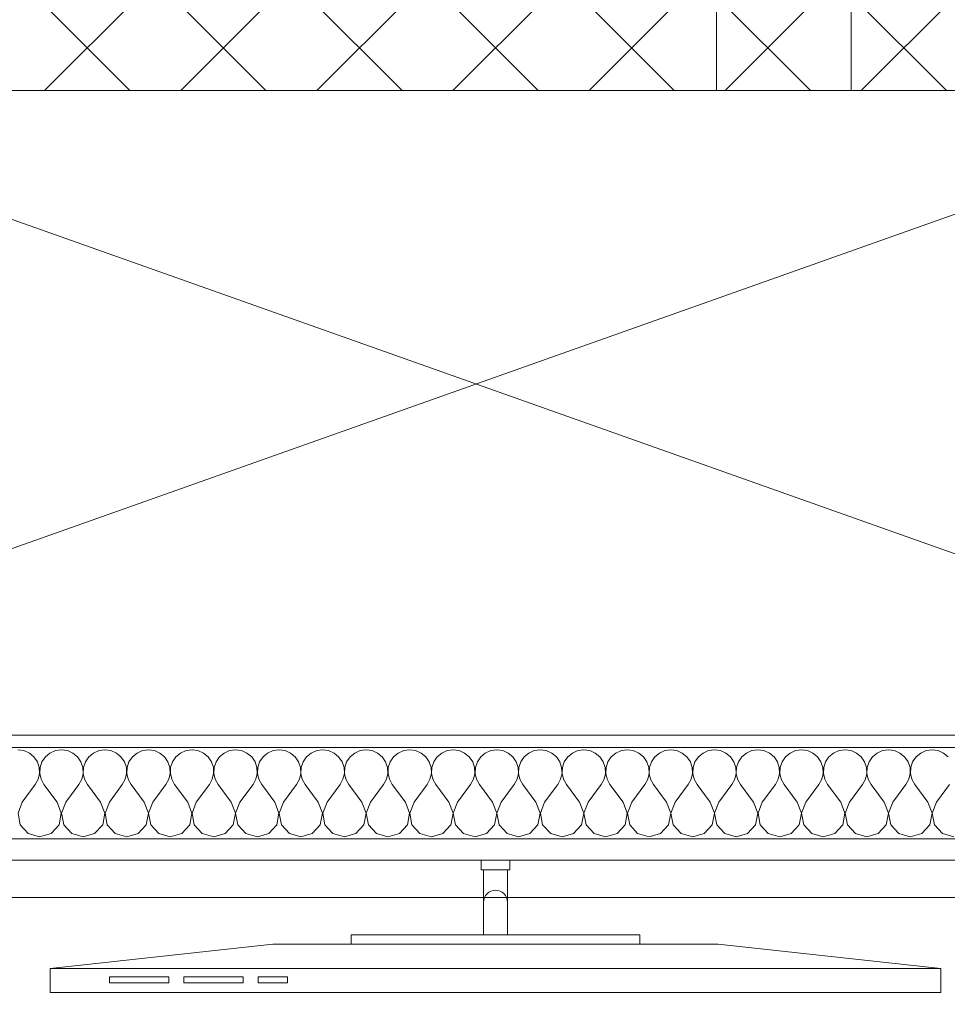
# Model space of a CAD drawing. Header units: millimetres. Extents: x 74467 to 235410, y -65 to 114857.
# Tile 99 of 256: x 95319 to 96282, y 94536 to 95559. Entities that reach past the tile are written whole.
import ezdxf
from ezdxf.enums import TextEntityAlignment as Align

# ---------------------------------------------------------------- set-up
doc = ezdxf.new("R2010")
doc.units = ezdxf.units.MM
doc.header["$MEASUREMENT"] = 0
doc.linetypes.add('Katkend topelt', pattern=[1093.611073, 529.166651, -211.666656, 141.111112, -211.666656])
doc.linetypes.add('Wipeout_Contour', pattern=[1000, 0, -1000])
for name, color, linetype in [('00 2D joon.AR', 7, 'Continuous'), ('00 Kunstikonkursi LÜ jaoks asendi 2D', 7, 'Continuous'), ('00 Teljed.AR', 7, 'Continuous'), ('1235 Vahelaed.AR', 7, 'Continuous'), ('1311 Siseseinad.AR', 7, 'Continuous'), ('1330 Sisustus.SA', 7, 'Continuous'), ('1331 Sisseehitatud sisustus.SA', 7, 'Continuous'), ('9350 Netopind.AR', 7, 'Continuous'), ('I-WALL-____-OTLN.IFC Model', 7, 'Continuous'), ('Ruumi tekst', 7, 'Continuous')]:
    doc.layers.add(name, color=color, linetype=linetype)
doc.styles.add('GENERATED_STYLE_2', font='txt', dxfattribs={"width": 0.84})
doc.styles.add('GENERATED_STYLE_3', font='txt')
doc.styles.add('GENERATED_STYLE_4', font='txt', dxfattribs={"width": 0.84})
pattern_1 = [(45, (0, 0), (-70.71068, 70.71068), []), (135, (0, 0), (70.71068, 70.71068), [])]

# ---------------------------------------------------------------- blocks, each defined once
blk = doc.blocks.new('Slab_1_1', base_point=(94852.6, 95485.9))
at = {"color": 254, "linetype": 'Wipeout_Contour', "lineweight": 0, "ltscale": 681979.611642}
blk.add_wipeout([(94852.6, 95485.9), (96832.6, 95485.9), (98742.6, 95485.9), (98742.6, 96965.9), (94852.6, 96965.9)], dxfattribs=at).dxf.layer = '1235 Vahelaed.AR'
at = {"layer": '1235 Vahelaed.AR', "color": 7, "linetype": 'Continuous', "lineweight": 13, "flags": 128}
blk.add_lwpolyline([(94852.6, 95485.9), (94852.6, 96965.9), (98742.6, 96965.9), (98742.6, 95485.9), (96832.6, 95485.9)], close=True, dxfattribs=at)
blk = doc.blocks.new('Slab_18_1', base_point=(93030.2, 94685.9))
at = {"color": 254, "linetype": 'Wipeout_Contour', "lineweight": 0, "ltscale": 774606.085274}
blk.add_wipeout([(93030.2, 94685.9), (90077.6, 73665.2), (95019, 72970.7), (98070.9, 94685.9), (96652.6, 94685.9), (94919.6, 94685.9)], dxfattribs=at).dxf.layer = '1235 Vahelaed.AR'
at = {"layer": '1235 Vahelaed.AR', "color": 7, "linetype": 'Continuous', "lineweight": 13, "flags": 128}
blk.add_lwpolyline([(93030.2, 94685.9), (94919.6, 94685.9), (96652.6, 94685.9)], dxfattribs=at)
blk = doc.blocks.new('Slab_24_1', base_point=(93030.2, 94685.9))
at = {"color": 254, "linetype": 'Wipeout_Contour', "lineweight": 0, "ltscale": 1638970.599316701}
blk.add_wipeout([(93142.6, 95485.8), (93030.2, 94685.9), (93142.6, 94685.9), (94852.6, 94685.9), (94852.6, 96965.9), (98742.6, 96965.9), (98742.6, 98575.9), (98742.6, 103085.9), (96832.6, 103085.9), (96832.6, 98575.9), (93142.6, 98575.9), (93142.6, 96965.9)], dxfattribs=at).dxf.layer = '1235 Vahelaed.AR'
blk = doc.blocks.new('Liikumisruum_RG 103_3_1', base_point=(96460.4, 94557))
at = {"layer": '9350 Netopind.AR', "color": 7, "linetype": 'Continuous', "lineweight": 13, "flags": 128}
blk.add_lwpolyline([(98612.6, 95485.9), (96782.6, 95485.9), (96782.6, 94685.9), (94802.6, 94685.9), (94802.6, 95485.9), (93152.7, 95485.9), (92829.5, 93185.9), (129702.6, 93185.9)], dxfattribs=at)
blk = doc.blocks.new('Nõrkvoolu ruum_RG 133_44_1', base_point=(95042.6, 96443.3))
at = {"layer": 'Ruumi tekst', "color": 7, "lineweight": 13, "char_height": 120, "attachment_point": 1, "style": 'GENERATED_STYLE_4'}
for s, insert in [('\\A1;{\\pql;\\pt0,4600;\\fArial|b0|i0|c0|p34;RG 133\\fArial|b0|i0|c0|p34;\\A1{\\H.66x;\\S^  ;}\\fArial|b0|i0|c0|p34;\\fArial|b0|i0|c0|p34;\\A1{\\H.66x;\\S^  ;}}', (95142.6, 96407.8)), ('\\A1;{\\pql;\\pt0,4600;\\fArial|b0|i0|c0|p34;1,2\\fArial|b0|i0|c0|p34;\\A1{\\H.66x;\\S^  ;}\\fArial|b0|i0|c0|p34; m\\fArial|b0|i0|c0|p34;\\A1{\\H.66x;\\S2^  ;}}', (95142.6, 95823.8))]:
    blk.add_mtext(s, dxfattribs=dict(at, insert=insert))
at = {"layer": 'Ruumi tekst', "color": 7, "lineweight": 13, "insert": (95142.6, 96211.6), "char_height": 120, "width": 800, "attachment_point": 1, "line_spacing_factor": 0.976885, "style": 'GENERATED_STYLE_2'}
blk.add_mtext('\\A1;{\\pql;\\pt0,500;\\fArial|b1|i0|c0|p34;Nõrkvoolu ruum\\fArial|b1|i0|c0|p34;\\A1{\\H.66x;\\S^  ;}\\fArial|b1|i0|c0|p34;\\fArial|b1|i0|c0|p34;\\A1{\\H.66x;\\S^  ;}}', dxfattribs=at)
blk = doc.blocks.new('Wall_67_1', base_point=(93142.6, 95485.9))
at = {"layer": '1311 Siseseinad.AR', "linetype": 'Continuous', "lineweight": 13, "true_color": 0x50504f}
h = blk.add_hatch(dxfattribs=at)
h.set_pattern_fill('Plokk_õõnesbetoon_0001', color=251, style=0, pattern_type=2)
h.set_pattern_definition(pattern_1)
h.paths.add_polyline_path([(96642.6, 95675.9), (94802.6, 95675.9), (94802.6, 95485.9), (96642.6, 95485.9)])
at = {"layer": '1311 Siseseinad.AR', "color": 7, "linetype": 'Continuous', "lineweight": 15, "flags": 128}
blk.add_lwpolyline([(94802.6, 95485.9), (96642.6, 95485.9)], dxfattribs=at)
blk = doc.blocks.new('*X975')
at = {"layer": '1311 Siseseinad.AR', "color": 252, "linetype": 'Continuous', "lineweight": 13, "true_color": 0x8c8d8c}
for p, q in [((95322.8, 94799.8), (95316.7, 94800.6)), ((95328.6, 94797.2), (95322.8, 94799.8)), ((95333.4, 94793.3), (95328.6, 94797.2)), ((95336.9, 94788.1), (95333.4, 94793.3)), ((95345.2, 94793.3), (95341.7, 94788.1)), ((95350, 94797.2), (95345.2, 94793.3)), ((95355.7, 94799.8), (95350, 94797.2)), ((95361.9, 94800.6), (95355.7, 94799.8)), ((95368.1, 94799.8), (95361.9, 94800.6)), ((95373.8, 94797.2), (95368.1, 94799.8)), ((95378.6, 94793.3), (95373.8, 94797.2)), ((95382.1, 94788.1), (95378.6, 94793.3)), ((95390.4, 94793.3), (95386.9, 94788.1)), ((95395.3, 94797.2), (95390.4, 94793.3)), ((95401, 94799.8), (95395.3, 94797.2)), ((95407.1, 94800.6), (95401, 94799.8)), ((95413.3, 94799.8), (95407.1, 94800.6)), ((95419, 94797.2), (95413.3, 94799.8)), ((95423.8, 94793.3), (95419, 94797.2)), ((95427.4, 94788.1), (95423.8, 94793.3)), ((95435.7, 94793.3), (95432.1, 94788.1)), ((95440.5, 94797.2), (95435.7, 94793.3)), ((95446.2, 94799.8), (95440.5, 94797.2)), ((95452.4, 94800.6), (95446.2, 94799.8)), ((95458.6, 94799.8), (95452.4, 94800.6)), ((95464.3, 94797.2), (95458.6, 94799.8)), ((95469.1, 94793.3), (95464.3, 94797.2)), ((95472.6, 94788.1), (95469.1, 94793.3)), ((95480.9, 94793.3), (95477.4, 94788.1)), ((95485.7, 94797.2), (95480.9, 94793.3)), ((95491.4, 94799.8), (95485.7, 94797.2)), ((95497.6, 94800.6), (95491.4, 94799.8)), ((95503.8, 94799.8), (95497.6, 94800.6)), ((95509.5, 94797.2), (95503.8, 94799.8)), ((95514.3, 94793.3), (95509.5, 94797.2)), ((95517.9, 94788.1), (95514.3, 94793.3)), ((95526.2, 94793.3), (95522.6, 94788.1)), ((95531, 94797.2), (95526.2, 94793.3)), ((95536.7, 94799.8), (95531, 94797.2)), ((95542.9, 94800.6), (95536.7, 94799.8)), ((95549, 94799.8), (95542.9, 94800.6)), ((95554.7, 94797.2), (95549, 94799.8)), ((95559.6, 94793.3), (95554.7, 94797.2)), ((95563.1, 94788.1), (95559.6, 94793.3)), ((95571.4, 94793.3), (95567.9, 94788.1)), ((95576.2, 94797.2), (95571.4, 94793.3)), ((95581.9, 94799.8), (95576.2, 94797.2)), ((95588.1, 94800.6), (95581.9, 94799.8)), ((95594.3, 94799.8), (95588.1, 94800.6)), ((95600, 94797.2), (95594.3, 94799.8)), ((95604.8, 94793.3), (95600, 94797.2)), ((95608.3, 94788.1), (95604.8, 94793.3)), ((95616.6, 94793.3), (95613.1, 94788.1)), ((95621.4, 94797.2), (95616.6, 94793.3)), ((95627.2, 94799.8), (95621.4, 94797.2)), ((95633.3, 94800.6), (95627.2, 94799.8)), ((95639.5, 94799.8), (95633.3, 94800.6)), ((95645.2, 94797.2), (95639.5, 94799.8)), ((95650, 94793.3), (95645.2, 94797.2)), ((95653.6, 94788.1), (95650, 94793.3)), ((95661.9, 94793.3), (95658.3, 94788.1)), ((95666.7, 94797.2), (95661.9, 94793.3)), ((95672.4, 94799.8), (95666.7, 94797.2)), ((95678.6, 94800.6), (95672.4, 94799.8)), ((95684.8, 94799.8), (95678.6, 94800.6)), ((95690.5, 94797.2), (95684.8, 94799.8)), ((95695.3, 94793.3), (95690.5, 94797.2)), ((95698.8, 94788.1), (95695.3, 94793.3)), ((95707.1, 94793.3), (95703.6, 94788.1)), ((95711.9, 94797.2), (95707.1, 94793.3)), ((95717.6, 94799.8), (95711.9, 94797.2)), ((95723.8, 94800.6), (95717.6, 94799.8)), ((95730, 94799.8), (95723.8, 94800.6)), ((95735.7, 94797.2), (95730, 94799.8)), ((95740.5, 94793.3), (95735.7, 94797.2)), ((95744, 94788.1), (95740.5, 94793.3)), ((95752.4, 94793.3), (95748.8, 94788.1)), ((95757.2, 94797.2), (95752.4, 94793.3)), ((95762.9, 94799.8), (95757.2, 94797.2)), ((95769, 94800.6), (95762.9, 94799.8)), ((95775.2, 94799.8), (95769, 94800.6)), ((95780.9, 94797.2), (95775.2, 94799.8)), ((95785.7, 94793.3), (95780.9, 94797.2)), ((95789.3, 94788.1), (95785.7, 94793.3)), ((95797.6, 94793.3), (95794.1, 94788.1)), ((95802.4, 94797.2), (95797.6, 94793.3)), ((95808.1, 94799.8), (95802.4, 94797.2)), ((95814.3, 94800.6), (95808.1, 94799.8)), ((95820.5, 94799.8), (95814.3, 94800.6)), ((95826.2, 94797.2), (95820.5, 94799.8)), ((95831, 94793.3), (95826.2, 94797.2)), ((95834.5, 94788.1), (95831, 94793.3)), ((95842.8, 94793.3), (95839.3, 94788.1)), ((95847.6, 94797.2), (95842.8, 94793.3)), ((95853.3, 94799.8), (95847.6, 94797.2)), ((95859.5, 94800.6), (95853.3, 94799.8)), ((95865.7, 94799.8), (95859.5, 94800.6)), ((95871.4, 94797.2), (95865.7, 94799.8)), ((95876.2, 94793.3), (95871.4, 94797.2)), ((95879.8, 94788.1), (95876.2, 94793.3)), ((95888.1, 94793.3), (95884.5, 94788.1)), ((95892.9, 94797.2), (95888.1, 94793.3)), ((95898.6, 94799.8), (95892.9, 94797.2)), ((95904.8, 94800.6), (95898.6, 94799.8)), ((95910.9, 94799.8), (95904.8, 94800.6)), ((95916.7, 94797.2), (95910.9, 94799.8)), ((95921.5, 94793.3), (95916.7, 94797.2)), ((95925, 94788.1), (95921.5, 94793.3)), ((95933.3, 94793.3), (95929.8, 94788.1)), ((95938.1, 94797.2), (95933.3, 94793.3)), ((95943.8, 94799.8), (95938.1, 94797.2)), ((95950, 94800.6), (95943.8, 94799.8)), ((95956.2, 94799.8), (95950, 94800.6)), ((95961.9, 94797.2), (95956.2, 94799.8)), ((95966.7, 94793.3), (95961.9, 94797.2)), ((95970.2, 94788.1), (95966.7, 94793.3)), ((95978.5, 94793.3), (95975, 94788.1)), ((95983.3, 94797.2), (95978.5, 94793.3)), ((95989.1, 94799.8), (95983.3, 94797.2)), ((95995.2, 94800.6), (95989.1, 94799.8)), ((96001.4, 94799.8), (95995.2, 94800.6)), ((96007.1, 94797.2), (96001.4, 94799.8)), ((96011.9, 94793.3), (96007.1, 94797.2)), ((96015.5, 94788.1), (96011.9, 94793.3)), ((96023.8, 94793.3), (96020.2, 94788.1)), ((96028.6, 94797.2), (96023.8, 94793.3)), ((96034.3, 94799.8), (96028.6, 94797.2)), ((96040.5, 94800.6), (96034.3, 94799.8)), ((96046.7, 94799.8), (96040.5, 94800.6)), ((96052.4, 94797.2), (96046.7, 94799.8)), ((96057.2, 94793.3), (96052.4, 94797.2)), ((96060.7, 94788.1), (96057.2, 94793.3)), ((96069, 94793.3), (96065.5, 94788.1)), ((96073.8, 94797.2), (96069, 94793.3)), ((96079.5, 94799.8), (96073.8, 94797.2)), ((96085.7, 94800.6), (96079.5, 94799.8)), ((96091.9, 94799.8), (96085.7, 94800.6)), ((96097.6, 94797.2), (96091.9, 94799.8)), ((96102.4, 94793.3), (96097.6, 94797.2)), ((96105.9, 94788.1), (96102.4, 94793.3)), ((96114.3, 94793.3), (96110.7, 94788.1)), ((96119.1, 94797.2), (96114.3, 94793.3)), ((96124.8, 94799.8), (96119.1, 94797.2)), ((96131, 94800.6), (96124.8, 94799.8)), ((96137.1, 94799.8), (96131, 94800.6)), ((96142.8, 94797.2), (96137.1, 94799.8)), ((96147.6, 94793.3), (96142.8, 94797.2)), ((96151.2, 94788.1), (96147.6, 94793.3)), ((96159.5, 94793.3), (96156, 94788.1)), ((96164.3, 94797.2), (96159.5, 94793.3)), ((96170, 94799.8), (96164.3, 94797.2)), ((96176.2, 94800.6), (96170, 94799.8)), ((96182.4, 94799.8), (96176.2, 94800.6)), ((96188.1, 94797.2), (96182.4, 94799.8)), ((96192.9, 94793.3), (96188.1, 94797.2)), ((96196.4, 94788.1), (96192.9, 94793.3)), ((96204.7, 94793.3), (96201.2, 94788.1)), ((96209.5, 94797.2), (96204.7, 94793.3)), ((96215.2, 94799.8), (96209.5, 94797.2)), ((96221.4, 94800.6), (96215.2, 94799.8)), ((96227.6, 94799.8), (96221.4, 94800.6)), ((96233.3, 94797.2), (96227.6, 94799.8)), ((96238.1, 94793.3), (96233.3, 94797.2)), ((96241.7, 94788.1), (96238.1, 94793.3)), ((96250, 94793.3), (96246.4, 94788.1)), ((96254.8, 94797.2), (96250, 94793.3)), ((96260.5, 94799.8), (96254.8, 94797.2)), ((96266.7, 94800.6), (96260.5, 94799.8)), ((96272.8, 94799.8), (96266.7, 94800.6)), ((96278.6, 94797.2), (96272.8, 94799.8)), ((96283.4, 94793.3), (96278.6, 94797.2)), ((95338.9, 94782.2), (95336.9, 94788.1)), ((95339.2, 94776), (95338.9, 94782.2)), ((95339.7, 94782.2), (95339.4, 94776)), ((95341.7, 94788.1), (95339.7, 94782.2)), ((95384.1, 94782.2), (95382.1, 94788.1)), ((95384.4, 94776), (95384.1, 94782.2)), ((95384.9, 94782.2), (95384.6, 94776)), ((95386.9, 94788.1), (95384.9, 94782.2)), ((95429.4, 94782.2), (95427.4, 94788.1)), ((95429.7, 94776), (95429.4, 94782.2)), ((95430.2, 94782.2), (95429.9, 94776)), ((95432.1, 94788.1), (95430.2, 94782.2)), ((95474.6, 94782.2), (95472.6, 94788.1)), ((95474.9, 94776), (95474.6, 94782.2)), ((95475.4, 94782.2), (95475.1, 94776)), ((95477.4, 94788.1), (95475.4, 94782.2)), ((95519.8, 94782.2), (95517.9, 94788.1)), ((95520.1, 94776), (95519.8, 94782.2)), ((95520.6, 94782.2), (95520.3, 94776)), ((95522.6, 94788.1), (95520.6, 94782.2)), ((95565.1, 94782.2), (95563.1, 94788.1)), ((95565.4, 94776), (95565.1, 94782.2)), ((95565.9, 94782.2), (95565.6, 94776)), ((95567.9, 94788.1), (95565.9, 94782.2)), ((95610.3, 94782.2), (95608.3, 94788.1)), ((95610.6, 94776), (95610.3, 94782.2)), ((95611.1, 94782.2), (95610.8, 94776)), ((95613.1, 94788.1), (95611.1, 94782.2)), ((95655.6, 94782.2), (95653.6, 94788.1)), ((95655.9, 94776), (95655.6, 94782.2)), ((95656.3, 94782.2), (95656, 94776)), ((95658.3, 94788.1), (95656.3, 94782.2)), ((95700.8, 94782.2), (95698.8, 94788.1)), ((95701.1, 94776), (95700.8, 94782.2)), ((95701.6, 94782.2), (95701.3, 94776)), ((95703.6, 94788.1), (95701.6, 94782.2)), ((95746, 94782.2), (95744, 94788.1)), ((95746.3, 94776), (95746, 94782.2)), ((95746.8, 94782.2), (95746.5, 94776)), ((95748.8, 94788.1), (95746.8, 94782.2)), ((95791.3, 94782.2), (95789.3, 94788.1)), ((95791.6, 94776), (95791.3, 94782.2)), ((95792.1, 94782.2), (95791.8, 94776)), ((95794.1, 94788.1), (95792.1, 94782.2)), ((95836.5, 94782.2), (95834.5, 94788.1)), ((95836.8, 94776), (95836.5, 94782.2)), ((95837.3, 94782.2), (95837, 94776)), ((95839.3, 94788.1), (95837.3, 94782.2)), ((95881.7, 94782.2), (95879.8, 94788.1)), ((95882.1, 94776), (95881.7, 94782.2)), ((95882.5, 94782.2), (95882.2, 94776)), ((95884.5, 94788.1), (95882.5, 94782.2)), ((95927, 94782.2), (95925, 94788.1)), ((95927.3, 94776), (95927, 94782.2)), ((95927.8, 94782.2), (95927.5, 94776)), ((95929.8, 94788.1), (95927.8, 94782.2)), ((95972.2, 94782.2), (95970.2, 94788.1)), ((95972.5, 94776), (95972.2, 94782.2)), ((95973, 94782.2), (95972.7, 94776)), ((95975, 94788.1), (95973, 94782.2)), ((96017.5, 94782.2), (96015.5, 94788.1)), ((96017.8, 94776), (96017.5, 94782.2)), ((96018.3, 94782.2), (96017.9, 94776)), ((96020.2, 94788.1), (96018.3, 94782.2)), ((96062.7, 94782.2), (96060.7, 94788.1)), ((96063, 94776), (96062.7, 94782.2)), ((96063.5, 94782.2), (96063.2, 94776)), ((96065.5, 94788.1), (96063.5, 94782.2)), ((96107.9, 94782.2), (96105.9, 94788.1)), ((96108.2, 94776), (96107.9, 94782.2)), ((96108.7, 94782.2), (96108.4, 94776)), ((96110.7, 94788.1), (96108.7, 94782.2)), ((96153.2, 94782.2), (96151.2, 94788.1)), ((96153.5, 94776), (96153.2, 94782.2)), ((96154, 94782.2), (96153.7, 94776)), ((96156, 94788.1), (96154, 94782.2)), ((96198.4, 94782.2), (96196.4, 94788.1)), ((96198.7, 94776), (96198.4, 94782.2)), ((96199.2, 94782.2), (96198.9, 94776)), ((96201.2, 94788.1), (96199.2, 94782.2)), ((96243.7, 94782.2), (96241.7, 94788.1)), ((96244, 94776), (96243.7, 94782.2)), ((96244.4, 94782.2), (96244.1, 94776)), ((96246.4, 94788.1), (96244.4, 94782.2)), ((95337.8, 94769.9), (95339.2, 94776)), ((95339.4, 94776), (95340.8, 94769.9)), ((95383, 94769.9), (95384.4, 94776)), ((95384.6, 94776), (95386, 94769.9)), ((95428.3, 94769.9), (95429.7, 94776)), ((95429.9, 94776), (95431.3, 94769.9)), ((95473.5, 94769.9), (95474.9, 94776)), ((95475.1, 94776), (95476.5, 94769.9)), ((95518.7, 94769.9), (95520.1, 94776)), ((95520.3, 94776), (95521.7, 94769.9)), ((95564, 94769.9), (95565.4, 94776)), ((95565.6, 94776), (95567, 94769.9)), ((95609.2, 94769.9), (95610.6, 94776)), ((95610.8, 94776), (95612.2, 94769.9)), ((95654.4, 94769.9), (95655.9, 94776)), ((95656, 94776), (95657.5, 94769.9)), ((95699.7, 94769.9), (95701.1, 94776)), ((95701.3, 94776), (95702.7, 94769.9)), ((95744.9, 94769.9), (95746.3, 94776)), ((95746.5, 94776), (95747.9, 94769.9)), ((95790.2, 94769.9), (95791.6, 94776)), ((95791.8, 94776), (95793.2, 94769.9)), ((95835.4, 94769.9), (95836.8, 94776)), ((95837, 94776), (95838.4, 94769.9)), ((95880.6, 94769.9), (95882.1, 94776)), ((95882.2, 94776), (95883.6, 94769.9)), ((95925.9, 94769.9), (95927.3, 94776)), ((95927.5, 94776), (95928.9, 94769.9)), ((95971.1, 94769.9), (95972.5, 94776)), ((95972.7, 94776), (95974.1, 94769.9)), ((96016.4, 94769.9), (96017.8, 94776)), ((96017.9, 94776), (96019.4, 94769.9)), ((96061.6, 94769.9), (96063, 94776)), ((96063.2, 94776), (96064.6, 94769.9)), ((96106.8, 94769.9), (96108.2, 94776)), ((96108.4, 94776), (96109.8, 94769.9)), ((96152.1, 94769.9), (96153.5, 94776)), ((96153.7, 94776), (96155.1, 94769.9)), ((96197.3, 94769.9), (96198.7, 94776)), ((96198.9, 94776), (96200.3, 94769.9)), ((96242.5, 94769.9), (96244, 94776)), ((96244.1, 94776), (96245.6, 94769.9)), ((95321.2, 94746.3), (95334.8, 94764.4)), ((95334.8, 94764.4), (95337.8, 94769.9)), ((95340.8, 94769.9), (95343.8, 94764.4)), ((95357.4, 94746.3), (95343.8, 94764.4)), ((95366.4, 94746.3), (95380, 94764.4)), ((95380, 94764.4), (95383, 94769.9)), ((95386, 94769.9), (95389, 94764.4)), ((95402.6, 94746.3), (95389, 94764.4)), ((95411.7, 94746.3), (95425.2, 94764.4)), ((95425.2, 94764.4), (95428.3, 94769.9)), ((95431.3, 94769.9), (95434.3, 94764.4)), ((95447.9, 94746.3), (95434.3, 94764.4)), ((95456.9, 94746.3), (95470.5, 94764.4)), ((95470.5, 94764.4), (95473.5, 94769.9)), ((95476.5, 94769.9), (95479.5, 94764.4)), ((95493.1, 94746.3), (95479.5, 94764.4)), ((95502.1, 94746.3), (95515.7, 94764.4)), ((95515.7, 94764.4), (95518.7, 94769.9)), ((95521.7, 94769.9), (95524.8, 94764.4)), ((95538.3, 94746.3), (95524.8, 94764.4)), ((95547.4, 94746.3), (95561, 94764.4)), ((95561, 94764.4), (95564, 94769.9)), ((95567, 94769.9), (95570, 94764.4)), ((95583.6, 94746.3), (95570, 94764.4)), ((95592.6, 94746.3), (95606.2, 94764.4)), ((95606.2, 94764.4), (95609.2, 94769.9)), ((95612.2, 94769.9), (95615.2, 94764.4)), ((95628.8, 94746.3), (95615.2, 94764.4)), ((95637.9, 94746.3), (95651.4, 94764.4)), ((95651.4, 94764.4), (95654.4, 94769.9)), ((95657.5, 94769.9), (95660.5, 94764.4)), ((95674, 94746.3), (95660.5, 94764.4)), ((95683.1, 94746.3), (95696.7, 94764.4)), ((95696.7, 94764.4), (95699.7, 94769.9)), ((95702.7, 94769.9), (95705.7, 94764.4)), ((95719.3, 94746.3), (95705.7, 94764.4)), ((95728.3, 94746.3), (95741.9, 94764.4)), ((95741.9, 94764.4), (95744.9, 94769.9)), ((95747.9, 94769.9), (95751, 94764.4)), ((95764.5, 94746.3), (95751, 94764.4)), ((95773.6, 94746.3), (95787.1, 94764.4)), ((95787.1, 94764.4), (95790.2, 94769.9)), ((95793.2, 94769.9), (95796.2, 94764.4)), ((95809.8, 94746.3), (95796.2, 94764.4)), ((95818.8, 94746.3), (95832.4, 94764.4)), ((95832.4, 94764.4), (95835.4, 94769.9)), ((95838.4, 94769.9), (95841.4, 94764.4)), ((95855, 94746.3), (95841.4, 94764.4)), ((95864, 94746.3), (95877.6, 94764.4)), ((95877.6, 94764.4), (95880.6, 94769.9)), ((95883.6, 94769.9), (95886.7, 94764.4)), ((95900.2, 94746.3), (95886.7, 94764.4)), ((95909.3, 94746.3), (95922.9, 94764.4)), ((95922.9, 94764.4), (95925.9, 94769.9)), ((95928.9, 94769.9), (95931.9, 94764.4)), ((95945.5, 94746.3), (95931.9, 94764.4)), ((95954.5, 94746.3), (95968.1, 94764.4)), ((95968.1, 94764.4), (95971.1, 94769.9)), ((95974.1, 94769.9), (95977.1, 94764.4)), ((95990.7, 94746.3), (95977.1, 94764.4)), ((95999.8, 94746.3), (96013.3, 94764.4)), ((96013.3, 94764.4), (96016.4, 94769.9)), ((96019.4, 94769.9), (96022.4, 94764.4)), ((96036, 94746.3), (96022.4, 94764.4)), ((96045, 94746.3), (96058.6, 94764.4)), ((96058.6, 94764.4), (96061.6, 94769.9)), ((96064.6, 94769.9), (96067.6, 94764.4)), ((96081.2, 94746.3), (96067.6, 94764.4)), ((96090.2, 94746.3), (96103.8, 94764.4)), ((96103.8, 94764.4), (96106.8, 94769.9)), ((96109.8, 94769.9), (96112.9, 94764.4)), ((96126.4, 94746.3), (96112.9, 94764.4)), ((96135.5, 94746.3), (96149, 94764.4)), ((96149, 94764.4), (96152.1, 94769.9)), ((96155.1, 94769.9), (96158.1, 94764.4)), ((96171.7, 94746.3), (96158.1, 94764.4)), ((96180.7, 94746.3), (96194.3, 94764.4)), ((96194.3, 94764.4), (96197.3, 94769.9)), ((96200.3, 94769.9), (96203.3, 94764.4)), ((96216.9, 94746.3), (96203.3, 94764.4)), ((96226, 94746.3), (96239.5, 94764.4)), ((96239.5, 94764.4), (96242.5, 94769.9)), ((96245.6, 94769.9), (96248.6, 94764.4)), ((96262.1, 94746.3), (96248.6, 94764.4)), ((96271.2, 94746.3), (96284.8, 94764.4)), ((95321.2, 94746.3), (95316.8, 94734.8)), ((95361.8, 94734.8), (95357.4, 94746.3)), ((95366.4, 94746.3), (95362, 94734.8)), ((95407.1, 94734.8), (95402.6, 94746.3)), ((95411.7, 94746.3), (95407.2, 94734.8)), ((95452.3, 94734.8), (95447.9, 94746.3)), ((95456.9, 94746.3), (95452.5, 94734.8)), ((95497.5, 94734.8), (95493.1, 94746.3)), ((95502.1, 94746.3), (95497.7, 94734.8)), ((95542.8, 94734.8), (95538.3, 94746.3)), ((95547.4, 94746.3), (95542.9, 94734.8)), ((95588, 94734.8), (95583.6, 94746.3)), ((95592.6, 94746.3), (95588.2, 94734.8)), ((95633.2, 94734.8), (95628.8, 94746.3)), ((95637.9, 94746.3), (95633.4, 94734.8)), ((95678.5, 94734.8), (95674, 94746.3)), ((95683.1, 94746.3), (95678.7, 94734.8)), ((95723.7, 94734.8), (95719.3, 94746.3)), ((95728.3, 94746.3), (95723.9, 94734.8)), ((95769, 94734.8), (95764.5, 94746.3)), ((95773.6, 94746.3), (95769.1, 94734.8)), ((95814.2, 94734.8), (95809.8, 94746.3)), ((95818.8, 94746.3), (95814.4, 94734.8)), ((95859.4, 94734.8), (95855, 94746.3)), ((95864, 94746.3), (95859.6, 94734.8)), ((95904.7, 94734.8), (95900.2, 94746.3)), ((95909.3, 94746.3), (95904.9, 94734.8)), ((95949.9, 94734.8), (95945.5, 94746.3)), ((95954.5, 94746.3), (95950.1, 94734.8)), ((95995.1, 94734.8), (95990.7, 94746.3)), ((95999.8, 94746.3), (95995.3, 94734.8)), ((96040.4, 94734.8), (96036, 94746.3)), ((96045, 94746.3), (96040.6, 94734.8)), ((96085.6, 94734.8), (96081.2, 94746.3)), ((96090.2, 94746.3), (96085.8, 94734.8)), ((96130.9, 94734.8), (96126.4, 94746.3)), ((96135.5, 94746.3), (96131, 94734.8)), ((96176.1, 94734.8), (96171.7, 94746.3)), ((96180.7, 94746.3), (96176.3, 94734.8)), ((96221.3, 94734.8), (96216.9, 94746.3)), ((96226, 94746.3), (96221.5, 94734.8)), ((96266.6, 94734.8), (96262.1, 94746.3)), ((96271.2, 94746.3), (96266.8, 94734.8)), ((95316.8, 94734.8), (95319.1, 94722.7)), ((95359.5, 94722.7), (95361.8, 94734.8)), ((95362, 94734.8), (95364.3, 94722.7)), ((95404.8, 94722.7), (95407.1, 94734.8)), ((95407.2, 94734.8), (95409.5, 94722.7)), ((95450, 94722.7), (95452.3, 94734.8)), ((95452.5, 94734.8), (95454.8, 94722.7)), ((95495.2, 94722.7), (95497.5, 94734.8)), ((95497.7, 94734.8), (95500, 94722.7)), ((95540.5, 94722.7), (95542.8, 94734.8)), ((95542.9, 94734.8), (95545.2, 94722.7)), ((95585.7, 94722.7), (95588, 94734.8)), ((95588.2, 94734.8), (95590.5, 94722.7)), ((95630.9, 94722.7), (95633.2, 94734.8)), ((95633.4, 94734.8), (95635.7, 94722.7)), ((95676.2, 94722.7), (95678.5, 94734.8)), ((95678.7, 94734.8), (95681, 94722.7)), ((95721.4, 94722.7), (95723.7, 94734.8)), ((95723.9, 94734.8), (95726.2, 94722.7)), ((95766.7, 94722.7), (95769, 94734.8)), ((95769.1, 94734.8), (95771.4, 94722.7)), ((95811.9, 94722.7), (95814.2, 94734.8)), ((95814.4, 94734.8), (95816.7, 94722.7)), ((95857.1, 94722.7), (95859.4, 94734.8)), ((95859.6, 94734.8), (95861.9, 94722.7)), ((95902.4, 94722.7), (95904.7, 94734.8)), ((95904.9, 94734.8), (95907.1, 94722.7)), ((95947.6, 94722.7), (95949.9, 94734.8)), ((95950.1, 94734.8), (95952.4, 94722.7)), ((95992.9, 94722.7), (95995.1, 94734.8)), ((95995.3, 94734.8), (95997.6, 94722.7)), ((96038.1, 94722.7), (96040.4, 94734.8)), ((96040.6, 94734.8), (96042.9, 94722.7)), ((96083.3, 94722.7), (96085.6, 94734.8)), ((96085.8, 94734.8), (96088.1, 94722.7)), ((96128.6, 94722.7), (96130.9, 94734.8)), ((96131, 94734.8), (96133.3, 94722.7)), ((96173.8, 94722.7), (96176.1, 94734.8)), ((96176.3, 94734.8), (96178.6, 94722.7)), ((96219, 94722.7), (96221.3, 94734.8)), ((96221.5, 94734.8), (96223.8, 94722.7)), ((96264.3, 94722.7), (96266.6, 94734.8)), ((96266.8, 94734.8), (96269.1, 94722.7)), ((95319.1, 94722.7), (95327.4, 94713.5)), ((95351.2, 94713.5), (95359.5, 94722.7)), ((95364.3, 94722.7), (95372.6, 94713.5)), ((95396.4, 94713.5), (95404.8, 94722.7)), ((95409.5, 94722.7), (95417.9, 94713.5)), ((95441.7, 94713.5), (95450, 94722.7)), ((95454.8, 94722.7), (95463.1, 94713.5)), ((95486.9, 94713.5), (95495.2, 94722.7)), ((95500, 94722.7), (95508.3, 94713.5)), ((95532.1, 94713.5), (95540.5, 94722.7)), ((95545.2, 94722.7), (95553.6, 94713.5)), ((95577.4, 94713.5), (95585.7, 94722.7)), ((95590.5, 94722.7), (95598.8, 94713.5)), ((95622.6, 94713.5), (95630.9, 94722.7)), ((95635.7, 94722.7), (95644.1, 94713.5)), ((95667.8, 94713.5), (95676.2, 94722.7)), ((95681, 94722.7), (95689.3, 94713.5)), ((95713.1, 94713.5), (95721.4, 94722.7)), ((95726.2, 94722.7), (95734.5, 94713.5)), ((95758.3, 94713.5), (95766.7, 94722.7)), ((95771.4, 94722.7), (95779.8, 94713.5)), ((95803.6, 94713.5), (95811.9, 94722.7)), ((95816.7, 94722.7), (95825, 94713.5)), ((95848.8, 94713.5), (95857.1, 94722.7)), ((95861.9, 94722.7), (95870.3, 94713.5)), ((95894, 94713.5), (95902.4, 94722.7)), ((95907.1, 94722.7), (95915.5, 94713.5)), ((95939.3, 94713.5), (95947.6, 94722.7)), ((95952.4, 94722.7), (95960.7, 94713.5)), ((95984.5, 94713.5), (95992.9, 94722.7)), ((95997.6, 94722.7), (96006, 94713.5)), ((96029.7, 94713.5), (96038.1, 94722.7)), ((96042.9, 94722.7), (96051.2, 94713.5)), ((96075, 94713.5), (96083.3, 94722.7)), ((96088.1, 94722.7), (96096.4, 94713.5)), ((96120.2, 94713.5), (96128.6, 94722.7)), ((96133.3, 94722.7), (96141.7, 94713.5)), ((96165.5, 94713.5), (96173.8, 94722.7)), ((96178.6, 94722.7), (96186.9, 94713.5)), ((96210.7, 94713.5), (96219, 94722.7)), ((96223.8, 94722.7), (96232.2, 94713.5)), ((96255.9, 94713.5), (96264.3, 94722.7)), ((96269.1, 94722.7), (96277.4, 94713.5)), ((95327.4, 94713.5), (95339.3, 94710.1)), ((95339.3, 94710.1), (95351.2, 94713.5)), ((95372.6, 94713.5), (95384.5, 94710.1)), ((95384.5, 94710.1), (95396.4, 94713.5)), ((95417.9, 94713.5), (95429.8, 94710.1)), ((95429.8, 94710.1), (95441.7, 94713.5)), ((95463.1, 94713.5), (95475, 94710.1)), ((95475, 94710.1), (95486.9, 94713.5)), ((95508.3, 94713.5), (95520.2, 94710.1)), ((95520.2, 94710.1), (95532.1, 94713.5)), ((95553.6, 94713.5), (95565.5, 94710.1)), ((95565.5, 94710.1), (95577.4, 94713.5)), ((95598.8, 94713.5), (95610.7, 94710.1)), ((95610.7, 94710.1), (95622.6, 94713.5)), ((95644.1, 94713.5), (95656, 94710.1)), ((95656, 94710.1), (95667.8, 94713.5)), ((95689.3, 94713.5), (95701.2, 94710.1)), ((95701.2, 94710.1), (95713.1, 94713.5)), ((95734.5, 94713.5), (95746.4, 94710.1)), ((95746.4, 94710.1), (95758.3, 94713.5)), ((95779.8, 94713.5), (95791.7, 94710.1)), ((95791.7, 94710.1), (95803.6, 94713.5)), ((95825, 94713.5), (95836.9, 94710.1)), ((95836.9, 94710.1), (95848.8, 94713.5)), ((95870.3, 94713.5), (95882.1, 94710.1)), ((95882.1, 94710.1), (95894, 94713.5)), ((95915.5, 94713.5), (95927.4, 94710.1)), ((95927.4, 94710.1), (95939.3, 94713.5)), ((95960.7, 94713.5), (95972.6, 94710.1)), ((95972.6, 94710.1), (95984.5, 94713.5)), ((96006, 94713.5), (96017.9, 94710.1)), ((96017.9, 94710.1), (96029.7, 94713.5)), ((96051.2, 94713.5), (96063.1, 94710.1)), ((96063.1, 94710.1), (96075, 94713.5)), ((96096.4, 94713.5), (96108.3, 94710.1)), ((96108.3, 94710.1), (96120.2, 94713.5)), ((96141.7, 94713.5), (96153.6, 94710.1)), ((96153.6, 94710.1), (96165.5, 94713.5)), ((96186.9, 94713.5), (96198.8, 94710.1)), ((96198.8, 94710.1), (96210.7, 94713.5)), ((96232.2, 94713.5), (96244, 94710.1)), ((96244, 94710.1), (96255.9, 94713.5)), ((96277.4, 94713.5), (96289.3, 94710.1))]:
    blk.add_line(p, q, dxfattribs=at)
blk = doc.blocks.new('Wall_83_1', base_point=(94932.6, 94815.9))
at = {"layer": '1311 Siseseinad.AR', "linetype": 'Continuous', "lineweight": 13, "true_color": 0x8c8d8c}
h = blk.add_hatch(dxfattribs=at)
h.set_pattern_fill('Kips_0001', color=252, style=0, pattern_type=2)
h.set_pattern_definition([(0, (0, 0), (0, 75), [0, -75])])
h.paths.add_polyline_path([(96652.6, 94815.9), (94932.6, 94815.9), (94932.6, 94802.9), (96652.6, 94802.9)])
h = blk.add_hatch(dxfattribs=at)
h.set_pattern_fill('Vineer_0001', color=252, style=0, pattern_type=2)
h.set_pattern_definition([(0, (0, 0), (0, 60.000002), [])])
h.paths.add_polyline_path([(96760.6, 94707.9), (94824.6, 94707.9), (94824.6, 94685.9), (96760.6, 94685.9)])
at = {"layer": '1311 Siseseinad.AR', "color": 7, "linetype": 'Continuous', "lineweight": 15}
for p, q in [((94932.6, 94802.9), (96652.6, 94802.9)), ((94919.6, 94707.9), (96665.6, 94707.9))]:
    blk.add_line(p, q, dxfattribs=at)
at = {"layer": '1311 Siseseinad.AR', "color": 7, "linetype": 'Continuous', "lineweight": 15, "flags": 128}
for points in [[(96652.6, 94815.9), (94932.6, 94815.9)], [(94824.6, 94685.9), (96782.6, 94685.9)]]:
    blk.add_lwpolyline(points, dxfattribs=at)
at = {"layer": '1311 Siseseinad.AR', "color": 7, "lineweight": 15}
blk.add_blockref('*X975', (0, 0), dxfattribs=at)
blk = doc.blocks.new('Wall_553_1', base_point=(94802.6, 94685.9))
at = {"layer": '1331 Sisseehitatud sisustus.SA', "color": 253, "linetype": 'Continuous', "lineweight": 13, "true_color": 0xa5a6a4, "flags": 128}
for points in [[(96782.6, 94685.9), (94802.6, 94685.9)], [(94763.6, 94646.9), (96823.3, 94646.9)]]:
    blk.add_lwpolyline(points, dxfattribs=at)
blk = doc.blocks.new('Wall_608_1', base_point=(96042.6, 95485.9))
at = {"layer": '1311 Siseseinad.AR', "linetype": 'Continuous', "lineweight": 13, "true_color": 0x50504f}
h = blk.add_hatch(dxfattribs=at)
h.set_pattern_fill('Plokk_õõnesbetoon_0001', color=251, style=0, pattern_type=2)
h.set_pattern_definition(pattern_1)
h.paths.add_polyline_path([(96042.6, 95485.9), (96182.6, 95485.9), (96182.6, 95675.9), (96042.6, 95675.9)])
at = {"layer": 'I-WALL-____-OTLN.IFC Model', "color": 7, "linetype": 'Continuous', "lineweight": 15}
for p, q in [((96042.6, 95675.9), (96042.6, 95485.9)), ((96182.6, 95485.9), (96182.6, 95675.9))]:
    blk.add_line(p, q, dxfattribs=at)
blk = doc.blocks.new('Flat Panel TV 24[549]_1', base_point=(96275.7, 94548.4))
at = {"layer": '1330 Sisustus.SA', "color": 253, "linetype": 'Continuous', "lineweight": 13, "true_color": 0xa5a6a4}
for p, q in [((96275.7, 94573.4), (95350.2, 94573.4)), ((95473.6, 94564.6), (95411.9, 94564.6)), ((95411.9, 94564.6), (95411.9, 94558.4)), ((95411.9, 94558.4), (95473.6, 94558.4)), ((95473.6, 94558.4), (95473.6, 94564.6)), ((95550.7, 94564.6), (95489, 94564.6)), ((95489, 94564.6), (95489, 94558.4)), ((95489, 94558.4), (95550.7, 94558.4)), ((95550.7, 94558.4), (95550.7, 94564.6)), ((95597, 94564.6), (95566.2, 94564.6)), ((95566.2, 94564.6), (95566.2, 94558.4)), ((95566.2, 94558.4), (95597, 94558.4)), ((95597, 94558.4), (95597, 94564.6))]:
    blk.add_line(p, q, dxfattribs=at)
at = {"layer": '1330 Sisustus.SA', "color": 253, "linetype": 'Continuous', "lineweight": 13, "true_color": 0xa5a6a4, "flags": 128}
for points in [[(95828, 94675.9), (95798, 94675.9), (95798, 94685.9), (95828, 94685.9)], [(95825.5, 94608.4), (95800.5, 94608.4), (95800.5, 94675.9), (95825.5, 94675.9)], [(95963, 94598.4), (95663, 94598.4), (95663, 94608.4), (95963, 94608.4)], [(96275.7, 94548.4), (95350.2, 94548.4), (95350.2, 94573.4), (95581.6, 94598.4), (96044.3, 94598.4), (96275.7, 94573.4)]]:
    blk.add_lwpolyline(points, close=True, dxfattribs=at)
at = {"layer": '1330 Sisustus.SA', "color": 253, "linetype": 'Continuous', "lineweight": 13, "true_color": 0xa5a6a4}
blk.add_arc((95813, 94642.1), 12.5, 0, 180, dxfattribs=at)
blk = doc.blocks.new('Standard grid marker_9')
at = {"layer": '00 Teljed.AR', "color": 252, "linetype": 'Katkend topelt', "lineweight": 13, "true_color": 0x8c8d8c}
blk.add_line((1000, 0), (63238.2, 0), dxfattribs=at)
at = {"layer": '00 Teljed.AR', "color": 252, "lineweight": 13, "true_color": 0x8c8d8c, "style": 'GENERATED_STYLE_3'}
for tag, p in [('AC_MarkerText_1_0', (-200, -191.4)), ('AC_MarkerText_1_1', (64438.2, -191.4))]:
    blk.add_attdef(tag, text='', height=200, rotation=180, dxfattribs=at).set_placement(p, align=Align.TOP_CENTER)

msp = doc.modelspace()

# ---------------------------------------------------------------- block references
at = {"layer": '1235 Vahelaed.AR', "color": 7, "linetype": 'Continuous', "lineweight": 13}
for name, p in [('Slab_1_1', (94852.6, 95485.9)), ('Slab_18_1', (93030.2, 94685.9))]:
    msp.add_blockref(name, p, dxfattribs=at)

# ---------------------------------------------------------------- next in the draw order: block references
msp.add_blockref('Slab_24_1', (93030.2, 94685.9), dxfattribs=at)

# ---------------------------------------------------------------- next in the draw order: linework, layer by layer
at = {"layer": '9350 Netopind.AR', "color": 7, "linetype": 'Continuous', "lineweight": 0, "true_color": 0xfaefc5, "flags": 128}
msp.add_lwpolyline([(98612.6, 95485.9), (96782.6, 95485.9), (96782.6, 94685.9), (94802.6, 94685.9), (94802.6, 95485.9), (93152.7, 95485.9), (92829.5, 93185.9), (129702.6, 93185.9)], dxfattribs=at)

# ---------------------------------------------------------------- next in the draw order: block references
at = {"layer": '9350 Netopind.AR', "color": 7, "linetype": 'Continuous', "lineweight": 13}
msp.add_blockref('Liikumisruum_RG 103_3_1', (96460.4, 94557), dxfattribs=at)

# ---------------------------------------------------------------- next in the draw order: wipeouts: each hides what was drawn before it
at = {"color": 254, "linetype": 'Wipeout_Contour', "lineweight": 0, "ltscale": 1106957.325690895}
msp.add_wipeout([(86371.6, 105811.4), (85252, 103464.9), (118693.5, 103518.1), (139774.1, 103480.6), (139783.7, 82997), (142852.8, 81554), (142830.8, 105959.2)], dxfattribs=at).dxf.layer = '00 Kunstikonkursi LÜ jaoks asendi 2D'

# ---------------------------------------------------------------- next in the draw order: linework, layer by layer
at = {"layer": '00 2D joon.AR', "color": 7, "linetype": 'Continuous', "lineweight": 13}
for p, q in [((94932.6, 95485.9), (96652.6, 94875.9)), ((96652.6, 95485.9), (94932.6, 94875.9))]:
    msp.add_line(p, q, dxfattribs=at)

# ---------------------------------------------------------------- next in the draw order: block references
at = {"layer": '00 Teljed.AR', "color": 7, "linetype": 'Continuous', "lineweight": 13, "zscale": 1000, "rotation": 180}
msp.add_blockref('Standard grid marker_9', (144446.7, 95485.9), dxfattribs=at)
at = {"layer": '1311 Siseseinad.AR', "color": 7, "lineweight": 15}
for name, p in [('Wall_608_1', (96042.6, 95485.9)), ('Wall_67_1', (93142.6, 95485.9)), ('Wall_83_1', (94932.6, 94815.9))]:
    msp.add_blockref(name, p, dxfattribs=at)
at = {"layer": '1330 Sisustus.SA', "color": 253, "linetype": 'Continuous', "lineweight": 13, "true_color": 0xa5a6a4}
msp.add_blockref('Flat Panel TV 24[549]_1', (96275.7, 94548.4), dxfattribs=at)
at = {"layer": '1331 Sisseehitatud sisustus.SA', "color": 253, "lineweight": 13, "true_color": 0xa5a6a4}
msp.add_blockref('Wall_553_1', (94802.6, 94685.9), dxfattribs=at)
at = {"layer": '9350 Netopind.AR', "color": 7, "linetype": 'Continuous', "lineweight": 13}
msp.add_blockref('Nõrkvoolu ruum_RG 133_44_1', (95042.6, 96443.3), dxfattribs=at)

doc.saveas('drawing.dxf')
